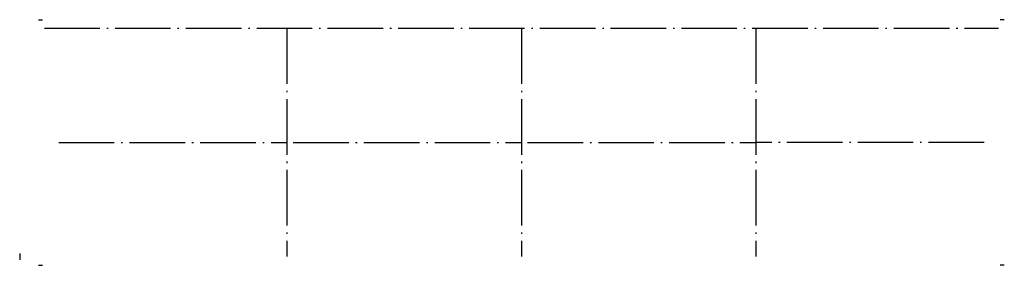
# Model space of a CAD drawing. Header units: millimetres. Extents: x 7704 to 10098, y 1019 to 1616.
import ezdxf

# ---------------------------------------------------------------- set-up
doc = ezdxf.new("R2010")
doc.units = ezdxf.units.MM
doc.header["$LTSCALE"] = 11.25
doc.linetypes.add('CENTER', pattern=[50, 31.25, -6.25, 6.25, -6.25])
doc.linetypes.add('ET_DASH_DOT', pattern=[15.3, 12, -1.5, 0.3, -1.5])
doc.layers.add('CENTRE', color=2, linetype='ET_DASH_DOT')
doc.layers.add('HL-25', color=2, linetype='CENTER')

# ---------------------------------------------------------------- blocks, each defined once
blk = doc.blocks.new('Block PRT-244')
at = {"color": 0, "extrusion": (0, 1, 0)}
blk.add_line((0, 0, -16), (0, 0), dxfattribs=at)
at = {"layer": 'CENTRE', "color": 0}
for p, q in [((95, 0, -285.5), (650, 0, -285.5)), ((665, 0, -285.5), (1220, 0, -285.5)), ((1235, 0, -285.5), (1790, 0, -285.5)), ((2345, 0, -285.5), (1790, 0, -285.5))]:
    blk.add_line(p, q, dxfattribs=at)
at = {"layer": 'CENTRE', "color": 0, "extrusion": (-1, 0, 0)}
for p, q in [((650, 0, -563), (650, 0, -8)), ((1220, 0, -563), (1220, 0, -8)), ((1790, 0, -563), (1790, 0, -8))]:
    blk.add_line(p, q, dxfattribs=at)
at = {"layer": 'CENTRE', "color": 0, "extrusion": (1, 0, 0)}
blk.add_line((1790, 0, -563), (1790, 0, -8), dxfattribs=at)
at = {"layer": 'CENTRE', "color": 0, "extrusion": (0, 1, 0)}
blk.add_line((60, -299, -563), (2380, -299, -563), dxfattribs=at)
at = {"layer": 'HL-25', "color": 0, "extrusion": (0, 1, 0)}
for p, q in [((45.9, 0, -584), (55.8, 0, -584)), ((45.9, 0, 13), (55.8, 0, 13)), ((2394.1, 0, -584), (2384.2, 0, -584)), ((2394.1, 0, 13), (2384.2, 0, 13)), ((45.9, -299, -584), (55.8, -299, -584)), ((45.9, -299, 13), (55.8, -299, 13)), ((2394.1, -299, -584), (2384.2, -299, -584)), ((2394.1, -299, 13), (2384.2, -299, 13))]:
    blk.add_line(p, q, dxfattribs=at)

msp = doc.modelspace()

# ---------------------------------------------------------------- block references
at = {"extrusion": (0, -1, 0)}
msp.add_blockref('Block PRT-244', (7704.2, 2032.7, -1032.3), dxfattribs=at)

doc.saveas('drawing.dxf')
